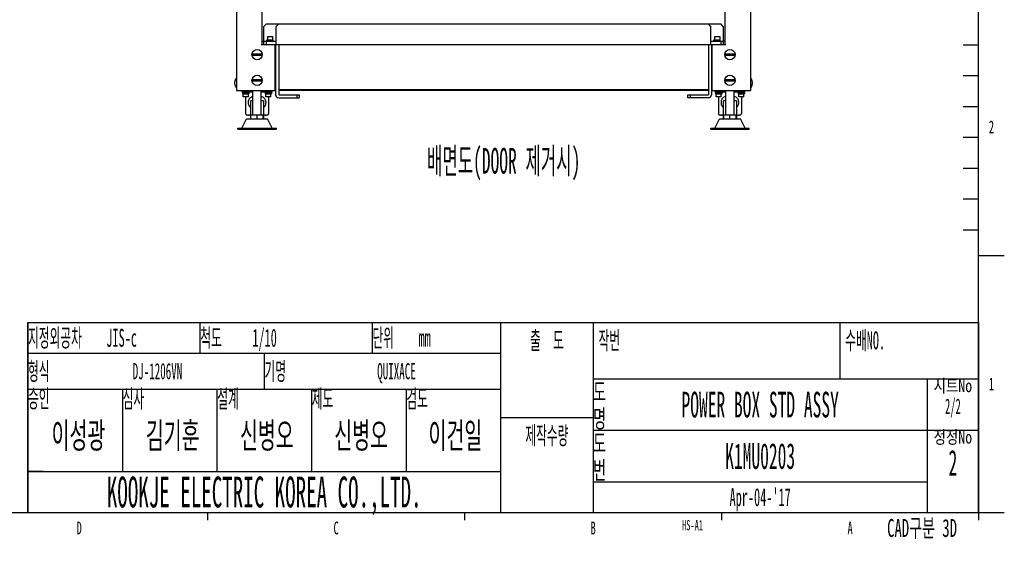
# Model space of a CAD drawing. Header units: millimetres. Extents: x 0 to 8390, y -1 to 5930.
# Tile 39 of 65: x 6444 to 8360, y -1 to 1059. Entities that reach past the tile are written whole.
import ezdxf

# ---------------------------------------------------------------- set-up
doc = ezdxf.new("R2010")
doc.units = ezdxf.units.MM
doc.header["$LTSCALE"] = 462.55
doc.layers.get('0').update_dxf_attribs({"linetype": 'CONTINUOUS'})
doc.layers.add('02___PRT_ALL_AXES', color=7, linetype='CONTINUOUS')
doc.layers.add('ALL_AXIS', color=7, linetype='CONTINUOUS')
doc.styles.get("Standard").update_dxf_attribs({"font": 'txt', "width": 0.5})
doc.styles.add('TEXTSTYLE_2', font='txt', dxfattribs={"width": 0.6})
doc.styles.add('TEXTSTYLE_4', font='txt', dxfattribs={"width": 0.8})

# ---------------------------------------------------------------- blocks, each defined once
blk = doc.blocks.new('NAME_BL5', base_point=(6893.6, 285.5))
at = {"color": 2, "linetype": 'Continuous'}
for p, q in [((6460, 180.1), (6460, 210.1)), ((6490, 180.1), (6460, 180.1))]:
    blk.add_line(p, q, dxfattribs=at)
for s, height, width, p in [('DJ-1206VN', 31.5, 0.5, (6664.1, 359.3)), ('QUIXACE', 31.5, 0.5, (7139.9, 359.3)), ('이성광', 50, 0.583333, (6506.3, 225.1)), ('김기훈', 50, 0.583333, (6689.6, 225.1)), ('신병오', 50, 0.583333, (6872.9, 225.1)), ('신병오', 50, 0.583333, (7056.3, 225.1)), ('이건일', 50, 0.583333, (7239.6, 225.1))]:
    blk.add_text(s, height=height, dxfattribs=dict(at, width=width)).set_placement(p)

msp = doc.modelspace()

# ---------------------------------------------------------------- linework, layer by layer
at = {"color": 7, "linetype": 'Continuous'}
for p, q in [((8310, 100), (8310, 5840)), ((6924.2, 1050.7), (6919.2, 1045.7)), ((6919.2, 1010.7), (6919.2, 1045.7)), ((6924.2, 1050.7), (6948.2, 1050.7)), ((7784.2, 1050.7), (7808.2, 1050.7)), ((7813.2, 1045.7), (7808.2, 1050.7)), ((7813.2, 1045.7), (7813.2, 1010.7)), ((6919.2, 1016.7), (6943.2, 1016.7)), ((6924.2, 1010.7), (6924.2, 1016.7)), ((6925.1, 1019.8), (6937.3, 1019.8)), ((7789.2, 1016.7), (7813.2, 1016.7)), ((7795.1, 1019.8), (7807.3, 1019.8)), ((7808.2, 1016.7), (7808.2, 1010.7)), ((6942.2, 1010.7), (6942.2, 912.7)), ((7790.2, 1010.7), (7790.2, 912.7)), ((6914.9, 991.8), (6897.4, 991.8)), ((6897.4, 989.5), (6914.9, 989.5)), ((7834.9, 991.8), (7817.4, 991.8)), ((7817.4, 989.5), (7834.9, 989.5)), ((6865.2, 944.5), (6865.2, 944.4)), ((6914.9, 941.8), (6897.4, 941.8)), ((6897.4, 939.5), (6914.9, 939.5)), ((7834.9, 941.8), (7817.4, 941.8)), ((7817.4, 939.5), (7834.9, 939.5)), ((7867.2, 944.4), (7867.2, 944.5)), ((6865.2, 926.9), (6865.2, 926.9)), ((6877.2, 917.5), (6877.2, 920.7)), ((6898.2, 873.7), (6898.2, 920.7)), ((6914.2, 873.7), (6914.2, 920.7)), ((6935.2, 917.5), (6935.2, 920.7)), ((7797.2, 917.5), (7797.2, 920.7)), ((7818.2, 873.7), (7818.2, 920.7)), ((7834.2, 873.7), (7834.2, 920.7)), ((7855.2, 917.5), (7855.2, 920.7)), ((7867.2, 926.9), (7867.2, 926.9)), ((6898.2, 917.5), (6877.2, 917.5)), ((6878.1, 914.4), (6890.3, 914.4)), ((6935.2, 917.5), (6914.2, 917.5)), ((6922.1, 914.4), (6934.3, 914.4)), ((6948.2, 906.7), (6988.2, 906.7)), ((6983.2, 912.7), (6983.2, 906.7)), ((6988.2, 912.7), (6988.2, 906.7)), ((7744.2, 906.7), (7744.2, 912.7)), ((7784.2, 906.7), (7744.2, 906.7)), ((7749.2, 906.7), (7749.2, 912.7)), ((7818.2, 917.5), (7797.2, 917.5)), ((7798.1, 914.4), (7810.3, 914.4)), ((7855.2, 917.5), (7834.2, 917.5)), ((7842.1, 914.4), (7854.3, 914.4)), ((6876.7, 847.7), (6885.7, 865.7)), ((6885.7, 865.7), (6926.7, 865.7)), ((6893.7, 873.2), (6889.4, 873.2)), ((6894.2, 873.7), (6918.2, 873.7)), ((6894.2, 865.7), (6894.2, 873.7)), ((6906.2, 865.7), (6906.2, 873.7)), ((6918.2, 865.7), (6918.2, 873.7)), ((6922.9, 873.2), (6918.7, 873.2)), ((6935.7, 847.7), (6926.7, 865.7)), ((7796.7, 847.7), (7805.7, 865.7)), ((7805.7, 865.7), (7846.7, 865.7)), ((7813.7, 873.2), (7809.4, 873.2)), ((7814.2, 873.7), (7838.2, 873.7)), ((7814.2, 865.7), (7814.2, 873.7)), ((7826.2, 865.7), (7826.2, 873.7)), ((7838.2, 865.7), (7838.2, 873.7)), ((7842.9, 873.2), (7838.7, 873.2)), ((7855.7, 847.7), (7846.7, 865.7)), ((6868.7, 847.7), (6943.7, 847.7)), ((6868.7, 845.7), (6868.7, 847.7)), ((6868.7, 845.7), (6943.7, 845.7)), ((6943.7, 845.7), (6943.7, 847.7)), ((7788.7, 847.7), (7863.7, 847.7)), ((7788.7, 845.7), (7788.7, 847.7)), ((7788.7, 845.7), (7863.7, 845.7)), ((7863.7, 845.7), (7863.7, 847.7)), ((6460, 470), (8310, 470)), ((6460, 100), (6460, 470)), ((250, 100), (8310, 100))]:
    msp.add_line(p, q, dxfattribs=at)
at = {"color": 3, "linetype": 'Continuous'}
for p, q in [((6866.2, 2345.7), (6866.2, 920.7)), ((6916.2, 1010.7), (6916.2, 2345.7)), ((7816.2, 2345.7), (7816.2, 1010.7)), ((7866.2, 2345.7), (7866.2, 920.7)), ((6948.2, 1050.7), (6943.2, 1045.7)), ((6943.2, 1010.7), (6943.2, 1045.7)), ((6948.2, 1050.7), (7784.2, 1050.7)), ((7789.2, 1045.7), (7784.2, 1050.7)), ((7789.2, 1010.7), (7789.2, 1045.7)), ((6916.2, 1016.7), (6919.2, 1016.7)), ((7816.2, 1016.7), (7813.2, 1016.7)), ((6913.9, 1010.7), (7818.5, 1010.7)), ((6941.2, 920.7), (6941.2, 1010.7)), ((6948.2, 1010.7), (6948.2, 912.7)), ((7784.2, 1010.7), (7784.2, 912.7)), ((7791.2, 1010.7), (7791.2, 920.7)), ((6866.2, 920.7), (6942.2, 920.7)), ((7784.2, 922.3), (6948.2, 922.3)), ((7784.2, 920.7), (6948.2, 920.7)), ((7790.2, 920.7), (7866.2, 920.7)), ((6948.2, 912.7), (6988.2, 912.7)), ((7744.2, 912.7), (7784.2, 912.7))]:
    msp.add_line(p, q, dxfattribs=at)
at = {"color": 2, "linetype": 'Continuous'}
for p, q in [((8280, 1010), (8310, 1010)), ((8280, 950), (8310, 950)), ((8280, 890), (8310, 890)), ((8280, 830), (8310, 830)), ((8280, 770), (8310, 770)), ((8280, 710), (8310, 710)), ((8280, 650), (8310, 650)), ((8310, 600), (8360, 600)), ((6460, 470), (7380, 470)), ((6460, 470), (6460, 410)), ((6795, 470), (6795, 410)), ((7130, 470), (7130, 410)), ((7380, 470), (7380, 410)), ((7380, 470), (7560, 470)), ((7380, 470), (7380, 100)), ((7560, 470), (8310, 470)), ((7560, 470), (7560, 360)), ((7560, 470), (7560, 100)), ((7560, 470), (8310, 470)), ((7560, 470), (7560, 360)), ((8040, 470), (8040, 360)), ((8040, 470), (8040, 360)), ((8310, 470), (8310, 360)), ((8310, 470), (8310, 360)), ((6460, 410), (7380, 410)), ((6460, 410), (6460, 340)), ((6460, 410), (7380, 410)), ((6460, 410), (7380, 410)), ((6460, 410), (6460, 340)), ((6920, 410), (6920, 340)), ((6920, 410), (6920, 340)), ((7380, 410), (7380, 340)), ((7380, 410), (7380, 340)), ((7560, 360), (8310, 360)), ((7560, 360), (7560, 100)), ((7560, 360), (8310, 360)), ((7560, 360), (8310, 360)), ((8210, 360), (8210, 100)), ((8310, 360), (8310, 100)), ((6460, 340), (7380, 340)), ((6460, 340), (6460, 180)), ((6460, 340), (7380, 340)), ((6460, 340), (7380, 340)), ((6644, 340), (6644, 180)), ((6828, 340), (6828, 180)), ((6828, 340), (7196, 340)), ((6828, 340), (6828, 180)), ((7012, 340), (7012, 180)), ((7012, 340), (7012, 180)), ((7196, 340), (7196, 180)), ((7196, 340), (7196, 180)), ((7380, 340), (7380, 180)), ((7380, 285), (7560, 285)), ((7560, 260), (8310, 260)), ((6460, 180), (7380, 180)), ((6460, 180), (7380, 180)), ((6460, 180), (6460, 100)), ((6828, 180), (7196, 180)), ((7380, 180), (7380, 100)), ((7560, 160), (8210, 160)), ((6460, 100), (7380, 100)), ((6810, 100), (6810, 85)), ((7310, 100), (7310, 85)), ((7380, 100), (7560, 100)), ((7560, 100), (8310, 100)), ((7810, 100), (7810, 85)), ((8310, 100), (8360, 100)), ((8310, 100), (8310, 85))]:
    msp.add_line(p, q, dxfattribs=at)
at = {"color": 7, "linetype": 'Continuous'}
for centre, radius, start, end in [((6906.2, 990.7), 8.83, 172.5182, 187.4818), ((6906.2, 990.7), 8.83, 352.5182, 7.4818), ((7826.2, 990.7), 8.83, 172.5182, 187.4818), ((7826.2, 990.7), 8.83, 352.5182, 7.4818), ((6876.7, 935.7), 14.5, 142.7129, 217.2871), ((6906.2, 940.7), 8.83, 172.5182, 187.4818), ((6906.2, 940.7), 8.83, 352.5182, 7.4818), ((7826.2, 940.7), 8.83, 172.5182, 187.4818), ((7826.2, 940.7), 8.83, 352.5182, 7.4818), ((7855.7, 935.7), 14.5, 322.7129, 37.2871), ((6948.2, 912.7), 6, 180, 270), ((7784.2, 912.7), 6, 270, 360)]:
    msp.add_arc(centre, radius, start, end, dxfattribs=at)
for centre, start_param, end_param in [((6931.2, 1018.1), -1.560298, -1.445304), ((6931.2, 1019.9), -1.638681, -1.581294), ((7801.2, 1018.1), -1.560298, -1.445304), ((7801.2, 1019.9), -1.638681, -1.581294), ((6884.2, 916), -4.701891, -4.586896), ((6884.2, 914.2), 1.502911, 1.560298), ((6928.2, 916), -4.701891, -4.586896), ((6928.2, 914.2), 1.502911, 1.560298), ((7804.2, 916), -4.701891, -4.586896), ((7804.2, 914.2), 1.502911, 1.560298), ((7848.2, 916), -4.701891, -4.586896), ((7848.2, 914.2), 1.502911, 1.560298)]:
    msp.add_ellipse(centre, major_axis=(0, 13.1), ratio=0.466308, start_param=start_param, end_param=end_param, dxfattribs=at)
for points, knots in [([(6883.7, 876.3), (6883.7, 875.8), (6883.8, 875), (6884.4, 874.3), (6885.1, 873.8), (6885.9, 873.5), (6887.4, 873.2), (6888.6, 873.2), (6889.4, 873.2)], [0, 0, 0, 0, 0.203354, 0.299606, 0.403533, 0.522492, 0.660759, 1, 1, 1, 1]), ([(6922.9, 873.2), (6923.8, 873.2), (6924.9, 873.2), (6926.4, 873.5), (6927.2, 873.8), (6927.9, 874.3), (6928.5, 875), (6928.7, 875.8), (6928.7, 876.3)], [0, 0, 0, 0, 0.339241, 0.477508, 0.596467, 0.700394, 0.796646, 1, 1, 1, 1]), ([(7803.7, 876.3), (7803.7, 875.8), (7803.8, 875), (7804.4, 874.3), (7805.1, 873.8), (7805.9, 873.5), (7807.4, 873.2), (7808.6, 873.2), (7809.4, 873.2)], [0, 0, 0, 0, 0.203354, 0.299606, 0.403533, 0.522492, 0.660759, 1, 1, 1, 1]), ([(7842.9, 873.2), (7843.8, 873.2), (7844.9, 873.2), (7846.4, 873.5), (7847.2, 873.8), (7847.9, 874.3), (7848.5, 875), (7848.7, 875.8), (7848.7, 876.3)], [0, 0, 0, 0, 0.339241, 0.477508, 0.596467, 0.700394, 0.796646, 1, 1, 1, 1])]:
    msp.add_open_spline(points, degree=3, knots=knots, dxfattribs=at)
at = {"layer": '02___PRT_ALL_AXES', "color": 7, "linetype": 'Continuous'}
for p, q in [((6865.2, 944.5), (6866.2, 945.7)), ((7867.2, 944.5), (7866.2, 945.7)), ((6865.2, 926.9), (6866.2, 925.7)), ((7867.2, 926.9), (7866.2, 925.7)), ((6883.7, 908.4), (6883.7, 876.3)), ((6898.2, 900.6), (6893.7, 900.6)), ((6893.7, 865.7), (6893.7, 900.6)), ((6918.7, 900.6), (6914.2, 900.6)), ((6918.7, 900.6), (6918.7, 865.7)), ((6928.7, 908.4), (6928.7, 876.3)), ((7803.7, 908.4), (7803.7, 876.3)), ((7818.2, 900.6), (7813.7, 900.6)), ((7813.7, 865.7), (7813.7, 900.6)), ((7838.7, 900.6), (7834.2, 900.6)), ((7838.7, 900.6), (7838.7, 865.7)), ((7848.7, 908.4), (7848.7, 876.3)), ((6893.7, 873.2), (6889.4, 873.2)), ((6922.9, 873.2), (6918.7, 873.2)), ((7813.7, 873.2), (7809.4, 873.2)), ((7842.9, 873.2), (7838.7, 873.2))]:
    msp.add_line(p, q, dxfattribs=at)
for centre in [(6906.2, 990.7), (7826.2, 990.7), (6906.2, 940.7), (7826.2, 940.7)]:
    msp.add_circle(centre, 10, dxfattribs=at)
for points, knots in [([(6893.7, 887.6), (6892.8, 888.3), (6891.3, 889.9), (6889.9, 893.1), (6889.3, 896.7), (6889.5, 900.3), (6890.4, 903.7), (6892.3, 906.5), (6895, 908.6), (6897.1, 909.4), (6898.1, 909.7)], [0, 0, 0, 0, 0.118908, 0.243467, 0.375254, 0.508883, 0.637366, 0.75839, 0.87708, 1, 1, 1, 1]), ([(6914.2, 909.7), (6914.6, 909.6), (6916.3, 909), (6918, 908.1), (6919, 907.2)], [0, 0, 0, 0, 0.257564, 1, 1, 1, 1]), ([(6919, 907.2), (6919.7, 906.7), (6920.9, 905.4), (6922.1, 902.9), (6922.8, 900.2), (6923, 897.3), (6922.7, 894.4), (6921.9, 891.7), (6920.6, 889.4), (6919.3, 888.1), (6918.7, 887.6)], [0, 0, 0, 0, 0.118043, 0.240361, 0.36884, 0.501351, 0.633452, 0.760919, 0.882252, 1, 1, 1, 1]), ([(7813.7, 887.6), (7812.8, 888.3), (7811.3, 889.9), (7809.9, 893.1), (7809.3, 896.7), (7809.5, 900.3), (7810.4, 903.7), (7812.3, 906.5), (7815, 908.6), (7817.1, 909.4), (7818.1, 909.7)], [0, 0, 0, 0, 0.118908, 0.243467, 0.375254, 0.508883, 0.637366, 0.75839, 0.87708, 1, 1, 1, 1]), ([(7834.2, 909.7), (7834.6, 909.6), (7836.3, 909), (7838, 908.1), (7839, 907.2)], [0, 0, 0, 0, 0.257564, 1, 1, 1, 1]), ([(7839, 907.2), (7839.7, 906.7), (7840.9, 905.4), (7842.1, 902.9), (7842.8, 900.2), (7843, 897.3), (7842.7, 894.4), (7841.9, 891.7), (7840.6, 889.4), (7839.3, 888.1), (7838.7, 887.6)], [0, 0, 0, 0, 0.118043, 0.240361, 0.36884, 0.501351, 0.633452, 0.760919, 0.882252, 1, 1, 1, 1]), ([(6889.4, 873.2), (6890.1, 873.2), (6891.5, 873.4), (6892.9, 873.9), (6893.7, 874.2)], [0, 0, 0, 0, 0.469304, 1, 1, 1, 1]), ([(6918.7, 874.2), (6919.4, 873.9), (6920.8, 873.4), (6922.2, 873.2), (6922.9, 873.2)], [0, 0, 0, 0, 0.530696, 1, 1, 1, 1]), ([(7809.4, 873.2), (7810.1, 873.2), (7811.5, 873.4), (7812.9, 873.9), (7813.7, 874.2)], [0, 0, 0, 0, 0.469304, 1, 1, 1, 1]), ([(7838.7, 874.2), (7839.4, 873.9), (7840.8, 873.4), (7842.2, 873.2), (7842.9, 873.2)], [0, 0, 0, 0, 0.530696, 1, 1, 1, 1])]:
    msp.add_open_spline(points, degree=3, knots=knots, dxfattribs=at)
at = {"layer": 'ALL_AXIS', "color": 7, "linetype": 'Continuous'}
for p, q in [((6937.4, 1018.3), (6924.9, 1018.3)), ((6924.9, 1016.7), (6924.9, 1018.3)), ((6925.1, 1018.3), (6925.1, 1019.8)), ((6926.2, 1025.8), (6936.2, 1025.8)), ((6926.2, 1025.8), (6926.2, 1019.8)), ((6936.2, 1025.8), (6936.2, 1019.8)), ((6937.4, 1016.7), (6937.4, 1018.3)), ((7807.4, 1018.3), (7794.9, 1018.3)), ((7794.9, 1016.7), (7794.9, 1018.3)), ((7795.1, 1018.3), (7795.1, 1019.8)), ((7796.2, 1025.8), (7806.2, 1025.8)), ((7796.2, 1025.8), (7796.2, 1019.8)), ((7806.2, 1025.8), (7806.2, 1019.8)), ((7807.4, 1016.7), (7807.4, 1018.3)), ((6877.9, 917.5), (6877.9, 915.9)), ((6877.9, 915.9), (6890.4, 915.9)), ((6879.2, 908.4), (6879.2, 914.4)), ((6889.2, 908.4), (6879.2, 908.4)), ((6889.2, 908.4), (6889.2, 914.4)), ((6890.3, 915.9), (6890.3, 914.4)), ((6890.4, 917.5), (6890.4, 915.9)), ((6921.9, 917.5), (6921.9, 915.9)), ((6921.9, 915.9), (6934.4, 915.9)), ((6923.2, 908.4), (6923.2, 914.4)), ((6933.2, 908.4), (6923.2, 908.4)), ((6933.2, 908.4), (6933.2, 914.4)), ((6934.3, 915.9), (6934.3, 914.4)), ((6934.4, 917.5), (6934.4, 915.9)), ((7797.9, 917.5), (7797.9, 915.9)), ((7797.9, 915.9), (7810.4, 915.9)), ((7799.2, 908.4), (7799.2, 914.4)), ((7809.2, 908.4), (7799.2, 908.4)), ((7809.2, 908.4), (7809.2, 914.4)), ((7810.3, 915.9), (7810.3, 914.4)), ((7810.4, 917.5), (7810.4, 915.9)), ((7841.9, 917.5), (7841.9, 915.9)), ((7841.9, 915.9), (7854.4, 915.9)), ((7843.2, 908.4), (7843.2, 914.4)), ((7853.2, 908.4), (7843.2, 908.4)), ((7853.2, 908.4), (7853.2, 914.4)), ((7854.3, 915.9), (7854.3, 914.4)), ((7854.4, 917.5), (7854.4, 915.9))]:
    msp.add_line(p, q, dxfattribs=at)

# ---------------------------------------------------------------- block references
at = {"color": 2, "linetype": 'Continuous'}
msp.add_blockref('NAME_BL5', (6893.6, 285.5), dxfattribs=at)

# ---------------------------------------------------------------- texts
at = {"color": 2, "linetype": 'Continuous', "line_spacing_factor": 0.9}
for s, insert, char_height, width, attachment_point, style in [('2', (8335, 862.5), 25, 15, 2, 'TEXTSTYLE_2'), ('도\\P명', (7560, 352.5), 35, 24.5, 1, 'TEXTSTYLE_2'), ('시트No\\P\\H30.0;{\\W0.5;2}{\\W0.5;/}{\\W0.5;2}', (8260, 359.2), 25, 86.667, 2, 'TEXTSTYLE_4'), ('1', (8335, 362.5), 25, 15, 2, 'TEXTSTYLE_2'), ('도\\P번', (7560, 252.5), 35, 24.5, 1, 'TEXTSTYLE_2'), ('정정No\\P\\H50.0;{\\W0.5;2}', (8260, 259.2), 25, 86.667, 2, 'TEXTSTYLE_4'), ('D', (6560, 82.5), 25, 15, 2, 'TEXTSTYLE_2'), ('C', (7060, 82.5), 25, 15, 2, 'TEXTSTYLE_2'), ('B', (7560, 82.5), 25, 15, 2, 'TEXTSTYLE_2'), ('HS-A1', (7753.4, 85.5), 20, 60, 2, 'TEXTSTYLE_2'), ('A', (8060, 82.5), 25, 15, 2, 'TEXTSTYLE_2'), ('CAD구분 3D', (8200, 87.5), 35, 175, 2, 'TEXTSTYLE_2')]:
    msp.add_mtext(s, dxfattribs=dict(at, insert=insert, char_height=char_height, width=width, attachment_point=attachment_point, style=style))
for s, insert, char_height, width, attachment_point in [('배면도(DOOR 제거시)', (7385.9, 809.3), 50, 350, 2), ('지정외공차    JIS-c', (6460.6, 457.5), 35, 259.583, 1), ('척도     1/10', (6795.6, 457.5), 35, 198.333, 1), ('단위    mm', (7130.6, 457.5), 35, 145.833, 1), ('출  도', (7470, 452.5), 35, 75.833, 2), ('작번', (7570.5, 452.5), 35, 40.833, 1), ('수배NO.', (8050.5, 452.5), 35, 93.333, 1), ('형식', (6460.6, 392.5), 35, 40.833, 1), ('기명', (6920.6, 392.5), 35, 40.833, 1), ('승인', (6460.6, 339.2), 35, 40.833, 1), ('심사', (6644.6, 339.2), 35, 40.833, 1), ('설계', (6828.6, 339.2), 35, 40.833, 1), ('제도', (7012.6, 339.2), 35, 40.833, 1), ('검도', (7196.6, 339.2), 35, 40.833, 1), ('POWER BOX STD ASSY', (7885, 335), 50, 450, 2), ('제작수량', (7470, 267.5), 35, 81.667, 2), ('K1MU0203', (7885, 235), 50, 200, 2), ('KOOKJE ELECTRIC KOREA CO.,LTD.', (6920, 170), 60, 900, 2), ("Apr-04-'17", (7885, 147.5), 35, 175, 2)]:
    msp.add_mtext(s, dxfattribs=dict(at, insert=insert, char_height=char_height, width=width, attachment_point=attachment_point))

doc.saveas('drawing.dxf')
